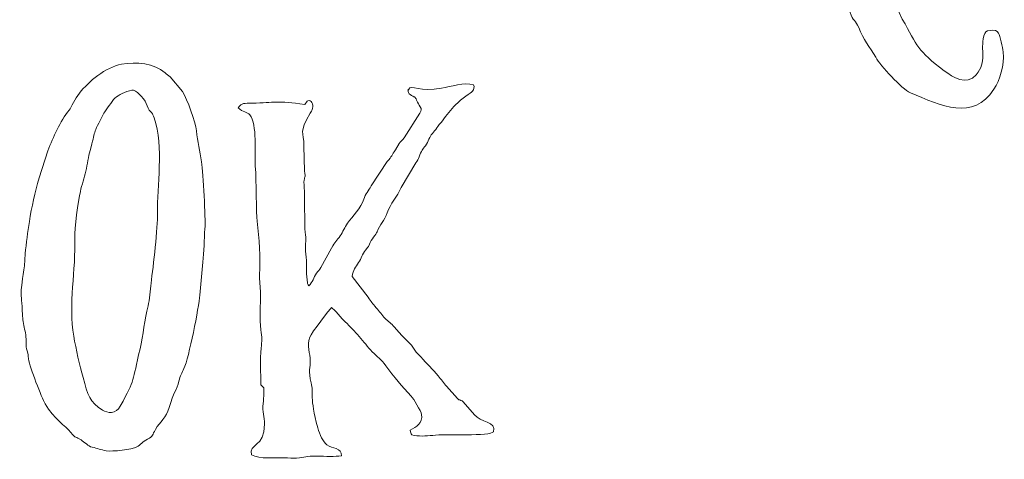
# Model space of a CAD drawing. Header units: millimetres. Extents: x -354 to 271, y -338 to 361.
# Tile 36 of 38: x 156 to 261, y 54 to 101. Entities that reach past the tile are written whole.
import ezdxf

# ---------------------------------------------------------------- set-up
doc = ezdxf.new("R2010")
doc.units = ezdxf.units.MM
doc.header["$MEASUREMENT"] = 0
doc.layers.add('Layer 1', color=7, linetype='Continuous')

msp = doc.modelspace()

# ---------------------------------------------------------------- linework, layer by layer
at = {"layer": 'Layer 1', "color": 175, "lineweight": 20}
for points, knots in [([(223.2117, 140.1341), (223.1821, 139.8461), (223.1729, 139.2265), (223.2389, 138.9505), (223.2389, 138.9505), (223.3426, 138.5172), (223.5774, 138.5359), (223.924, 138.3103), (223.924, 138.3103), (224.5684, 137.891), (224.6303, 137.372), (224.7274, 136.4495), (224.7274, 136.4495), (225.097, 132.938), (225.8995, 128.6005), (226.478, 125.0305), (226.478, 125.0305), (226.6017, 124.2672), (226.5537, 123.3018), (226.7446, 122.6231), (226.7446, 122.6231), (227.3074, 120.6233), (227.1233, 119.2504), (227.3583, 117.9863), (227.3583, 117.9863), (227.5497, 116.9569), (227.3723, 116.3515), (227.4404, 115.4075), (227.4404, 115.4075), (227.4695, 115.0037), (227.5817, 114.6369), (227.6161, 114.2481), (227.6161, 114.2481), (227.655, 113.8082), (227.5918, 113.3655), (227.6084, 112.9173), (227.6084, 112.9173), (227.6402, 112.06), (227.7981, 111.4374), (227.8146, 110.5139), (227.8146, 110.5139), (227.8294, 109.6888), (227.9606, 108.9141), (228.0543, 108.084), (228.0543, 108.084), (228.1436, 107.2925), (228.2898, 106.4298), (227.939, 105.7578), (227.939, 105.7578), (227.6111, 105.1295), (226.9294, 104.7657), (227.0229, 104.017), (227.0229, 104.017), (227.9606, 103.3806), (230.462, 103.8276), (231.811, 103.8384), (231.811, 103.8384), (232.9533, 103.8476), (235.783, 103.9574), (236.6054, 104.382), (236.6054, 104.382), (237.074, 106.1233), (234.074, 105.6039), (233.7967, 107.7609), (233.7967, 107.7609), (233.7162, 108.3868), (233.5296, 108.9852), (233.4305, 109.6397), (233.4305, 109.6397), (233.2215, 111.0194), (233.1122, 112.1624), (233.0017, 113.5975), (233.0017, 113.5975), (232.9617, 114.118), (232.4133, 117.1282), (232.5033, 117.2813), (232.5033, 117.2813), (232.5939, 117.3909), (232.5041, 117.3796), (232.7675, 117.4786), (232.7675, 117.4786), (232.7675, 117.4786), (233.9947, 117.6023), (233.9947, 117.6023), (233.9947, 117.6023), (234.9276, 117.7594), (237.9851, 118.6019), (238.6615, 118.5257), (238.6615, 118.5257), (239.016, 117.953), (239.5762, 115.4988), (239.7922, 114.7709), (239.7922, 114.7709), (239.9771, 114.1477), (240.2892, 113.5641), (240.5251, 113.0029), (240.5251, 113.0029), (240.8421, 112.2483), (240.8457, 111.8154), (241.0656, 111.0491), (241.0656, 111.0491), (241.1586, 110.7248), (241.312, 110.4713), (241.4355, 110.1752), (241.4355, 110.1752), (241.5833, 109.8207), (241.6851, 109.195), (242.0363, 108.2901), (242.0363, 108.2901), (242.2644, 107.7023), (242.0271, 107.5698), (242.1565, 107.1719), (242.1565, 107.1719), (242.208, 107.0138), (242.2793, 107.0303), (242.3678, 106.7486), (242.3678, 106.7486), (242.4357, 106.5325), (242.4047, 106.4719), (242.5005, 106.2563), (242.5005, 106.2563), (242.6703, 105.8741), (242.7557, 105.9228), (242.9046, 105.4132), (242.9046, 105.4132), (243.334, 103.9439), (243.947, 103.5327), (244.4389, 101.97), (244.4389, 101.97), (244.7163, 101.0884), (245.0288, 101.1364), (245.3389, 100.3757), (245.3389, 100.3757), (245.8565, 99.1061), (246.4724, 98.3401), (247.1473, 97.2006), (247.1473, 97.2006), (247.6612, 96.3329), (249.8997, 93.8406), (250.8488, 93.4304), (250.8488, 93.4304), (254.1011, 92.0247), (257.5377, 90.3855), (259.7376, 93.7954), (259.7376, 93.7954), (260.3896, 94.8059), (260.8427, 96.29), (260.7213, 97.7931), (260.7213, 97.7931), (260.6877, 98.2083), (260.3872, 99.4892), (260.2291, 99.7915), (260.2291, 99.7915), (260.0712, 100.0933), (259.7794, 100.125), (259.3196, 100.0727), (259.3196, 100.0727), (258.8835, 100.0232), (258.7777, 99.8818), (258.6704, 99.481), (258.6704, 99.481), (258.2417, 97.8792), (259.0796, 96.8043), (257.8377, 95.3396), (257.8377, 95.3396), (256.8203, 94.1397), (255.3875, 95.0488), (254.4367, 95.7724), (254.4367, 95.7724), (251.557, 97.964), (251.6143, 98.3316), (249.9807, 101.2815), (249.9807, 101.2815), (249.9807, 101.2815), (248.0425, 105.5706), (248.0425, 105.5706), (248.0425, 105.5706), (247.9128, 105.9547), (247.9541, 106.1906), (247.803, 106.5786), (247.803, 106.5786), (247.655, 106.959), (247.506, 107.0827), (247.3626, 107.3755), (247.3626, 107.3755), (246.74, 108.6471), (247.007, 108.218), (246.6071, 109.1178), (246.6071, 109.1178), (246.4493, 109.4727), (246.4612, 109.7285), (246.3202, 110.0735), (246.3202, 110.0735), (246.2049, 110.3555), (246.0266, 110.6157), (245.9184, 110.9233), (245.9184, 110.9233), (245.8007, 111.2581), (245.7938, 111.5555), (245.6636, 111.9143), (245.6636, 111.9143), (245.3297, 112.8349), (243.5893, 119.2875), (243.6974, 119.9507), (243.6974, 119.9507), (243.7743, 120.4225), (244.7407, 120.7757), (245.1378, 121.0338), (245.1378, 121.0338), (245.7069, 121.4038), (246.0904, 121.694), (246.586, 122.0772), (246.586, 122.0772), (247.0318, 122.4219), (248.7747, 124.1503), (249.0313, 124.6162), (249.0313, 124.6162), (249.6615, 125.7607), (249.8856, 127.3299), (249.7395, 128.8017), (249.7395, 128.8017), (249.6717, 129.4842), (249.0081, 132.3761), (248.7726, 132.822), (248.7726, 132.822), (248.5718, 133.2023), (248.4937, 133.1336), (248.3574, 133.6568), (248.3574, 133.6568), (248.1432, 134.4792), (247.5396, 135.4317), (247.0733, 136.1034), (247.0733, 136.1034), (245.7326, 138.0341), (244.0973, 139.4282), (241.1336, 140.1314), (241.1336, 140.1314), (239.7387, 140.4623), (238.2486, 140.6285), (236.7945, 140.7649), (236.7945, 140.7649), (235.2453, 140.9101), (233.7589, 141.1844), (232.1668, 141.1488), (232.1668, 141.1488), (230.2352, 141.1057), (225.0069, 141.0669), (223.2117, 140.1341)], [0, 0, 0, 0, 0.01587302, 0.01587302, 0.01587302, 0.01587302, 0.03174603, 0.03174603, 0.03174603, 0.03174603, 0.04761905, 0.04761905, 0.04761905, 0.04761905, 0.06349206, 0.06349206, 0.06349206, 0.06349206, 0.07936508, 0.07936508, 0.07936508, 0.07936508, 0.0952381, 0.0952381, 0.0952381, 0.0952381, 0.11111111, 0.11111111, 0.11111111, 0.11111111, 0.12698413, 0.12698413, 0.12698413, 0.12698413, 0.14285714, 0.14285714, 0.14285714, 0.14285714, 0.15873016, 0.15873016, 0.15873016, 0.15873016, 0.17460317, 0.17460317, 0.17460317, 0.17460317, 0.19047619, 0.19047619, 0.19047619, 0.19047619, 0.20634921, 0.20634921, 0.20634921, 0.20634921, 0.22222222, 0.22222222, 0.22222222, 0.22222222, 0.23809524, 0.23809524, 0.23809524, 0.23809524, 0.25396825, 0.25396825, 0.25396825, 0.25396825, 0.26984127, 0.26984127, 0.26984127, 0.26984127, 0.28571429, 0.28571429, 0.28571429, 0.28571429, 0.3015873, 0.3015873, 0.3015873, 0.3015873, 0.31746032, 0.31746032, 0.31746032, 0.31746032, 0.33333333, 0.33333333, 0.33333333, 0.33333333, 0.34920635, 0.34920635, 0.34920635, 0.34920635, 0.36507937, 0.36507937, 0.36507937, 0.36507937, 0.38095238, 0.38095238, 0.38095238, 0.38095238, 0.3968254, 0.3968254, 0.3968254, 0.3968254, 0.41269841, 0.41269841, 0.41269841, 0.41269841, 0.42857143, 0.42857143, 0.42857143, 0.42857143, 0.44444444, 0.44444444, 0.44444444, 0.44444444, 0.46031746, 0.46031746, 0.46031746, 0.46031746, 0.47619048, 0.47619048, 0.47619048, 0.47619048, 0.49206349, 0.49206349, 0.49206349, 0.49206349, 0.50793651, 0.50793651, 0.50793651, 0.50793651, 0.52380952, 0.52380952, 0.52380952, 0.52380952, 0.53968254, 0.53968254, 0.53968254, 0.53968254, 0.55555556, 0.55555556, 0.55555556, 0.55555556, 0.57142857, 0.57142857, 0.57142857, 0.57142857, 0.58730159, 0.58730159, 0.58730159, 0.58730159, 0.6031746, 0.6031746, 0.6031746, 0.6031746, 0.61904762, 0.61904762, 0.61904762, 0.61904762, 0.63492063, 0.63492063, 0.63492063, 0.63492063, 0.65079365, 0.65079365, 0.65079365, 0.65079365, 0.66666667, 0.66666667, 0.66666667, 0.66666667, 0.68253968, 0.68253968, 0.68253968, 0.68253968, 0.6984127, 0.6984127, 0.6984127, 0.6984127, 0.71428571, 0.71428571, 0.71428571, 0.71428571, 0.73015873, 0.73015873, 0.73015873, 0.73015873, 0.74603175, 0.74603175, 0.74603175, 0.74603175, 0.76190476, 0.76190476, 0.76190476, 0.76190476, 0.77777778, 0.77777778, 0.77777778, 0.77777778, 0.79365079, 0.79365079, 0.79365079, 0.79365079, 0.80952381, 0.80952381, 0.80952381, 0.80952381, 0.82539683, 0.82539683, 0.82539683, 0.82539683, 0.84126984, 0.84126984, 0.84126984, 0.84126984, 0.85714286, 0.85714286, 0.85714286, 0.85714286, 0.87301587, 0.87301587, 0.87301587, 0.87301587, 0.88888889, 0.88888889, 0.88888889, 0.88888889, 0.9047619, 0.9047619, 0.9047619, 0.9047619, 0.92063492, 0.92063492, 0.92063492, 0.92063492, 0.93650794, 0.93650794, 0.93650794, 0.93650794, 0.95238095, 0.95238095, 0.95238095, 0.95238095, 0.96825397, 0.96825397, 0.96825397, 0.96825397, 1, 1, 1, 1]), ([(175.7174, 78.9246), (175.8168, 80.0563), (175.5177, 84.7597), (175.3453, 86.0704), (175.3453, 86.0704), (175.1899, 87.2513), (174.9522, 88.1673), (174.8156, 89.3642), (174.8156, 89.3642), (174.703, 90.3505), (173.8564, 92.7089), (173.3197, 93.5687), (173.3197, 93.5687), (173.3197, 93.5687), (172.0203, 95.1181), (172.0203, 95.1181), (172.0203, 95.1181), (171.779, 95.2777), (171.6699, 95.3873), (171.4765, 95.5498), (171.4765, 95.5498), (170.2893, 96.5476), (168.4308, 96.7611), (166.8508, 96.462), (166.8508, 96.462), (165.126, 96.1355), (163.3436, 94.6316), (162.3598, 93.3946), (162.3598, 93.3946), (161.8533, 92.7578), (161.5226, 91.9092), (161.251, 91.5697), (161.251, 91.5697), (160.2995, 90.3804), (159.5834, 88.6696), (158.9833, 87.2514), (158.9833, 87.2514), (158.9833, 87.2514), (158.0504, 84.3503), (158.0504, 84.3503), (158.0504, 84.3503), (157.6698, 82.7632), (157.2483, 81.3018), (157.0272, 79.6917), (157.0272, 79.6917), (156.8738, 78.575), (156.6719, 77.396), (156.5776, 76.2804), (156.5776, 76.2804), (156.5281, 75.6942), (156.5428, 75.1491), (156.4514, 74.56), (156.4514, 74.56), (155.9942, 71.6121), (156.1626, 72.4126), (156.332, 69.2403), (156.332, 69.2403), (156.362, 68.6796), (156.5652, 68.1701), (156.6423, 67.6201), (156.6423, 67.6201), (156.7277, 67.0107), (156.5867, 66.4885), (156.7879, 65.9085), (156.7879, 65.9085), (156.9393, 65.4722), (156.8792, 65.559), (156.9422, 65.0607), (156.9422, 65.0607), (157.0581, 64.1434), (158.3371, 60.9421), (158.7167, 60.2751), (158.7167, 60.2751), (159.6348, 58.6613), (160.871, 57.9587), (161.4319, 57.2054), (161.4319, 57.2054), (161.951, 56.5083), (161.9587, 56.8401), (162.5338, 56.4388), (162.5338, 56.4388), (162.8545, 56.2151), (163.3174, 55.7398), (163.6952, 55.6601), (163.6952, 55.6601), (164.3142, 55.5295), (164.6289, 55.3671), (165.1982, 55.2704), (165.1982, 55.2704), (165.8735, 55.1558), (167.9698, 55.4133), (168.4735, 55.6903), (168.4735, 55.6903), (168.8789, 55.9131), (169.0452, 56.1959), (169.6181, 56.5036), (169.6181, 56.5036), (170.2217, 56.8279), (170.0996, 56.9516), (170.4471, 57.5413), (170.4471, 57.5413), (170.9561, 58.4053), (171.5891, 58.7413), (171.9218, 59.8993), (171.9218, 59.8993), (172.3732, 61.4703), (172.7391, 61.7592), (172.9547, 62.6834), (172.9547, 62.6834), (173.0963, 63.2899), (173.2439, 63.5566), (173.4794, 64.0328), (173.4794, 64.0328), (174.0273, 65.1407), (175.0674, 70.5871), (175.1833, 71.8621), (175.1833, 71.8621), (175.1833, 71.8621), (175.4949, 75.3746), (175.4949, 75.3746), (175.4949, 75.3746), (175.6487, 76.4569), (175.6183, 77.7963), (175.7174, 78.9246)], [0, 0, 0, 0, 0.03125, 0.03125, 0.03125, 0.03125, 0.0625, 0.0625, 0.0625, 0.0625, 0.09375, 0.09375, 0.09375, 0.09375, 0.125, 0.125, 0.125, 0.125, 0.15625, 0.15625, 0.15625, 0.15625, 0.1875, 0.1875, 0.1875, 0.1875, 0.21875, 0.21875, 0.21875, 0.21875, 0.25, 0.25, 0.25, 0.25, 0.28125, 0.28125, 0.28125, 0.28125, 0.3125, 0.3125, 0.3125, 0.3125, 0.34375, 0.34375, 0.34375, 0.34375, 0.375, 0.375, 0.375, 0.375, 0.40625, 0.40625, 0.40625, 0.40625, 0.4375, 0.4375, 0.4375, 0.4375, 0.46875, 0.46875, 0.46875, 0.46875, 0.5, 0.5, 0.5, 0.5, 0.53125, 0.53125, 0.53125, 0.53125, 0.5625, 0.5625, 0.5625, 0.5625, 0.59375, 0.59375, 0.59375, 0.59375, 0.625, 0.625, 0.625, 0.625, 0.65625, 0.65625, 0.65625, 0.65625, 0.6875, 0.6875, 0.6875, 0.6875, 0.71875, 0.71875, 0.71875, 0.71875, 0.75, 0.75, 0.75, 0.75, 0.78125, 0.78125, 0.78125, 0.78125, 0.8125, 0.8125, 0.8125, 0.8125, 0.84375, 0.84375, 0.84375, 0.84375, 0.875, 0.875, 0.875, 0.875, 0.90625, 0.90625, 0.90625, 0.90625, 0.9375, 0.9375, 0.9375, 0.9375, 1, 1, 1, 1]), ([(191.4011, 73.8521), (191.4853, 74.526), (191.7907, 74.8665), (192.0824, 75.3272), (192.0824, 75.3272), (192.3624, 75.7695), (192.493, 76.2435), (192.805, 76.6475), (192.805, 76.6475), (193.0654, 76.9847), (193.0349, 76.8253), (193.2347, 77.3008), (193.2347, 77.3008), (193.4275, 77.7597), (193.9557, 78.3745), (194.0464, 78.6115), (194.0464, 78.6115), (194.3429, 79.3861), (194.8201, 79.7783), (195.1272, 80.6445), (195.1272, 80.6445), (195.4559, 81.5718), (196.1725, 82.366), (196.6236, 83.3311), (196.6236, 83.3311), (196.6236, 83.3311), (198.1924, 85.9427), (198.1924, 85.9427), (198.1924, 85.9427), (198.469, 86.3345), (198.6047, 86.8739), (198.8598, 87.3222), (198.8598, 87.3222), (199.036, 87.6321), (199.1433, 87.6713), (199.3149, 87.9335), (199.3149, 87.9335), (199.4754, 88.1789), (199.5366, 88.44), (199.6514, 88.6651), (199.6514, 88.6651), (199.8418, 89.0383), (200.2361, 89.363), (200.5198, 89.8452), (200.5198, 89.8452), (200.7164, 90.1794), (200.7832, 90.1463), (201.0038, 90.4293), (201.0038, 90.4293), (201.4717, 91.0296), (201.8896, 91.6354), (202.4035, 92.1434), (202.4035, 92.1434), (203.0807, 92.8127), (204.0704, 93.4383), (204.1887, 93.5617), (204.1887, 93.5617), (204.3809, 93.7622), (204.4363, 94.0305), (204.331, 94.2566), (204.331, 94.2566), (203.3295, 94.5681), (201.8912, 94.089), (200.9174, 93.8982), (200.9174, 93.8982), (198.7033, 93.4644), (197.6078, 94.3007), (197.438, 93.8163), (197.438, 93.8163), (197.4323, 93.8002), (197.4128, 93.7689), (197.4075, 93.7489), (197.4075, 93.7489), (197.2732, 93.2419), (197.3857, 94.2098), (197.3791, 93.6098), (197.3791, 93.6098), (197.3765, 93.3726), (197.5365, 93.25), (197.7129, 93.1392), (197.7129, 93.1392), (198.1427, 92.8691), (198.0553, 93.0688), (198.263, 92.6227), (198.263, 92.6227), (198.4096, 92.3076), (198.4765, 92.1812), (198.6389, 91.9236), (198.6389, 91.9236), (198.8157, 91.643), (198.7833, 91.6159), (198.5884, 91.2509), (198.5884, 91.2509), (198.5884, 91.2509), (196.9429, 88.6179), (196.9429, 88.6179), (196.9429, 88.6179), (196.7608, 88.3964), (196.5157, 88.1826), (196.3877, 88.0163), (196.3877, 88.0163), (196.3877, 88.0163), (196.0029, 87.3327), (196.0029, 87.3327), (196.0029, 87.3327), (195.5712, 86.7612), (195.6763, 86.6604), (195.1147, 86.0868), (195.1147, 86.0868), (195.1147, 86.0868), (193.432, 83.4972), (193.432, 83.4972), (193.432, 83.4972), (193.1154, 82.9702), (192.8086, 82.6549), (192.6328, 82.0723), (192.6328, 82.0723), (192.3624, 81.1761), (191.4302, 80.257), (190.9153, 79.5178), (190.9153, 79.5178), (190.6149, 79.0865), (190.4081, 78.5986), (190.1264, 78.1703), (190.1264, 78.1703), (189.78, 77.6438), (189.5369, 77.5581), (189.1999, 76.8726), (189.1999, 76.8726), (189.1999, 76.8726), (188.073, 74.7962), (188.073, 74.7962), (188.073, 74.7962), (187.934, 74.5265), (187.7989, 74.4705), (187.6119, 74.1906), (187.6119, 74.1906), (187.2871, 73.7045), (187.1905, 73.2229), (186.7932, 72.8546), (186.7932, 72.8546), (186.7245, 72.9302), (186.743, 72.8828), (186.6752, 73.0293), (186.6752, 73.0293), (186.6637, 73.0543), (186.6345, 73.1357), (186.6263, 73.1642), (186.6263, 73.1642), (186.6263, 73.1642), (186.541, 74.1156), (186.541, 74.1156), (186.541, 74.1156), (186.5119, 74.6273), (186.5275, 75.0393), (186.5314, 75.5439), (186.5314, 75.5439), (186.5352, 76.0456), (186.428, 76.4186), (186.4201, 76.8737), (186.4201, 76.8737), (186.4095, 77.4847), (186.531, 77.5919), (186.4155, 78.2759), (186.4155, 78.2759), (186.2938, 78.996), (186.375, 80.2876), (186.326, 81.1493), (186.326, 81.1493), (186.2991, 81.624), (186.3343, 82.0992), (186.3398, 82.5735), (186.3398, 82.5735), (186.345, 83.0249), (186.2489, 83.5503), (186.263, 83.9066), (186.263, 83.9066), (186.2904, 84.594), (186.4846, 84.2204), (186.3051, 85.1081), (186.3051, 85.1081), (186.3051, 85.1081), (186.2614, 87.7381), (186.2614, 87.7381), (186.2614, 87.7381), (186.2745, 89.3782), (185.6606, 89.0793), (186.9386, 91.2352), (186.9386, 91.2352), (187.1092, 91.523), (187.3418, 91.9851), (187.0994, 92.4015), (187.0994, 92.4015), (187.0086, 92.5575), (186.8629, 92.65), (186.691, 92.5604), (186.691, 92.5604), (186.5413, 92.4823), (186.6115, 92.495), (186.5171, 92.3795), (186.5171, 92.3795), (186.5008, 92.3597), (186.4476, 92.2866), (186.4358, 92.2714), (186.4358, 92.2714), (186.4358, 92.2714), (186.3483, 92.1667), (186.3483, 92.1667), (186.3483, 92.1667), (183.4334, 92.6332), (183.1652, 92.3744), (180.7426, 92.3058), (180.7426, 92.3058), (179.8772, 92.2814), (179.6679, 92.385), (179.254, 91.8236), (179.254, 91.8236), (179.7263, 91.3238), (180.2427, 91.4033), (180.5159, 91.0669), (180.5159, 91.0669), (181.3177, 90.0796), (180.9689, 86.8987), (181.0802, 85.6005), (181.0802, 85.6005), (181.2156, 84.0233), (181.1654, 80.5879), (181.2727, 79.7231), (181.2727, 79.7231), (181.4982, 77.9043), (181.6276, 75.8575), (181.5341, 74.0299), (181.5341, 74.0299), (181.5045, 73.4531), (181.6377, 72.7147), (181.6389, 72.0724), (181.6389, 72.0724), (181.6413, 70.8273), (181.5204, 69.36), (181.6865, 68.1463), (181.6865, 68.1463), (181.7948, 67.3553), (181.7968, 66.9988), (181.7131, 66.2056), (181.7131, 66.2056), (181.5849, 64.99), (181.6722, 63.54), (181.6773, 62.2835), (181.6773, 62.2835), (182.0295, 61.9703), (182.0168, 62.0304), (181.9879, 61.3972), (181.9879, 61.3972), (181.9709, 61.0258), (181.9509, 60.6554), (181.9163, 60.3085), (181.9163, 60.3085), (181.8274, 59.4194), (182.0465, 58.9139), (182.0588, 58.1024), (182.0588, 58.1024), (182.0962, 55.6327), (180.363, 56.0595), (180.6778, 54.8286), (180.6778, 54.8286), (181.5256, 54.3587), (183.2218, 54.5355), (184.2131, 54.5251), (184.2131, 54.5251), (184.5928, 54.5211), (185.1276, 54.4685), (185.4629, 54.4907), (185.4629, 54.4907), (186.4686, 54.5572), (186.312, 54.7473), (187.7718, 54.6992), (187.7718, 54.6992), (188.459, 54.6766), (189.6108, 54.623), (190.2528, 54.742), (190.2528, 54.742), (190.2751, 55.634), (189.3005, 55.4651), (188.7008, 55.9169), (188.7008, 55.9169), (188.2812, 56.233), (187.9311, 56.975), (187.7317, 57.7153), (187.7317, 57.7153), (186.8373, 61.037), (187.3135, 61.3681), (187.0284, 62.5119), (187.0284, 62.5119), (186.7157, 63.7663), (186.9503, 64.1976), (186.9421, 64.8625), (186.9421, 64.8625), (186.9327, 65.6289), (186.5419, 66.487), (186.8738, 67.369), (186.8738, 67.369), (187.0367, 67.8017), (189.1004, 70.4936), (189.1953, 70.5373), (189.1953, 70.5373), (189.4401, 70.4084), (190.373, 69.2916), (190.6639, 69.0032), (190.6639, 69.0032), (191.1591, 68.5125), (191.7175, 67.9908), (192.1484, 67.4618), (192.1484, 67.4618), (192.6277, 66.8735), (193.0543, 66.3333), (193.5416, 65.8284), (193.5416, 65.8284), (194.0901, 65.26), (194.4638, 65.0398), (194.9854, 64.3375), (194.9854, 64.3375), (195.8668, 63.1504), (196.6806, 62.1053), (197.6985, 61.089), (197.6985, 61.089), (197.9059, 60.8819), (198.7345, 59.4919), (198.7901, 59.1419), (198.7901, 59.1419), (198.9367, 58.2185), (198.2093, 57.8065), (197.5911, 57.478), (197.5911, 57.478), (197.5964, 57.1921), (197.6486, 57.1256), (197.7466, 56.9585), (197.7466, 56.9585), (198.4658, 56.7969), (199.2184, 56.8249), (199.972, 56.9113), (199.972, 56.9113), (201.3889, 57.0737), (206.0725, 56.776), (206.4398, 57.3), (206.4398, 57.3), (206.807, 58.3864), (204.9939, 58.2928), (204.4331, 59.1033), (204.4331, 59.1033), (204.4331, 59.1033), (203.2334, 60.4777), (203.2334, 60.4777), (203.2334, 60.4777), (203.0694, 60.6453), (203.1692, 60.5572), (202.9652, 60.6397), (202.9652, 60.6397), (202.5671, 60.8006), (202.8555, 60.5751), (202.6148, 60.8415), (202.6148, 60.8415), (202.6148, 60.8415), (201.4312, 62.1523), (201.4312, 62.1523), (201.4312, 62.1523), (201.1585, 62.4636), (200.8602, 62.8833), (200.5645, 63.2425), (200.5645, 63.2425), (199.9658, 63.9697), (199.3641, 64.5288), (198.6928, 65.2856), (198.6928, 65.2856), (198.0649, 65.9936), (198.498, 65.3264), (197.7876, 66.4294), (197.7876, 66.4294), (197.7101, 66.5497), (196.3973, 67.8154), (195.8935, 68.4489), (195.8935, 68.4489), (195.5544, 68.8752), (195.2531, 69.0304), (194.8831, 69.3977), (194.8831, 69.3977), (194.5624, 69.716), (194.316, 70.1506), (193.9571, 70.5178), (193.9571, 70.5178), (193.5384, 70.9463), (193.4274, 71.1832), (193.1084, 71.6241), (193.1084, 71.6241), (193.1084, 71.6241), (191.4011, 73.8521), (191.4011, 73.8521)], [0, 0, 0, 0, 0.01, 0.01, 0.01, 0.01, 0.02, 0.02, 0.02, 0.02, 0.03, 0.03, 0.03, 0.03, 0.04, 0.04, 0.04, 0.04, 0.05, 0.05, 0.05, 0.05, 0.06, 0.06, 0.06, 0.06, 0.07, 0.07, 0.07, 0.07, 0.08, 0.08, 0.08, 0.08, 0.09, 0.09, 0.09, 0.09, 0.1, 0.1, 0.1, 0.1, 0.11, 0.11, 0.11, 0.11, 0.12, 0.12, 0.12, 0.12, 0.13, 0.13, 0.13, 0.13, 0.14, 0.14, 0.14, 0.14, 0.15, 0.15, 0.15, 0.15, 0.16, 0.16, 0.16, 0.16, 0.17, 0.17, 0.17, 0.17, 0.18, 0.18, 0.18, 0.18, 0.19, 0.19, 0.19, 0.19, 0.2, 0.2, 0.2, 0.2, 0.21, 0.21, 0.21, 0.21, 0.22, 0.22, 0.22, 0.22, 0.23, 0.23, 0.23, 0.23, 0.24, 0.24, 0.24, 0.24, 0.25, 0.25, 0.25, 0.25, 0.26, 0.26, 0.26, 0.26, 0.27, 0.27, 0.27, 0.27, 0.28, 0.28, 0.28, 0.28, 0.29, 0.29, 0.29, 0.29, 0.3, 0.3, 0.3, 0.3, 0.31, 0.31, 0.31, 0.31, 0.32, 0.32, 0.32, 0.32, 0.33, 0.33, 0.33, 0.33, 0.34, 0.34, 0.34, 0.34, 0.35, 0.35, 0.35, 0.35, 0.36, 0.36, 0.36, 0.36, 0.37, 0.37, 0.37, 0.37, 0.38, 0.38, 0.38, 0.38, 0.39, 0.39, 0.39, 0.39, 0.4, 0.4, 0.4, 0.4, 0.41, 0.41, 0.41, 0.41, 0.42, 0.42, 0.42, 0.42, 0.43, 0.43, 0.43, 0.43, 0.44, 0.44, 0.44, 0.44, 0.45, 0.45, 0.45, 0.45, 0.46, 0.46, 0.46, 0.46, 0.47, 0.47, 0.47, 0.47, 0.48, 0.48, 0.48, 0.48, 0.49, 0.49, 0.49, 0.49, 0.5, 0.5, 0.5, 0.5, 0.51, 0.51, 0.51, 0.51, 0.52, 0.52, 0.52, 0.52, 0.53, 0.53, 0.53, 0.53, 0.54, 0.54, 0.54, 0.54, 0.55, 0.55, 0.55, 0.55, 0.56, 0.56, 0.56, 0.56, 0.57, 0.57, 0.57, 0.57, 0.58, 0.58, 0.58, 0.58, 0.59, 0.59, 0.59, 0.59, 0.6, 0.6, 0.6, 0.6, 0.61, 0.61, 0.61, 0.61, 0.62, 0.62, 0.62, 0.62, 0.63, 0.63, 0.63, 0.63, 0.64, 0.64, 0.64, 0.64, 0.65, 0.65, 0.65, 0.65, 0.66, 0.66, 0.66, 0.66, 0.67, 0.67, 0.67, 0.67, 0.68, 0.68, 0.68, 0.68, 0.69, 0.69, 0.69, 0.69, 0.7, 0.7, 0.7, 0.7, 0.71, 0.71, 0.71, 0.71, 0.72, 0.72, 0.72, 0.72, 0.73, 0.73, 0.73, 0.73, 0.74, 0.74, 0.74, 0.74, 0.75, 0.75, 0.75, 0.75, 0.76, 0.76, 0.76, 0.76, 0.77, 0.77, 0.77, 0.77, 0.78, 0.78, 0.78, 0.78, 0.79, 0.79, 0.79, 0.79, 0.8, 0.8, 0.8, 0.8, 0.81, 0.81, 0.81, 0.81, 0.82, 0.82, 0.82, 0.82, 0.83, 0.83, 0.83, 0.83, 0.84, 0.84, 0.84, 0.84, 0.85, 0.85, 0.85, 0.85, 0.86, 0.86, 0.86, 0.86, 0.87, 0.87, 0.87, 0.87, 0.88, 0.88, 0.88, 0.88, 0.89, 0.89, 0.89, 0.89, 0.9, 0.9, 0.9, 0.9, 0.91, 0.91, 0.91, 0.91, 0.92, 0.92, 0.92, 0.92, 0.93, 0.93, 0.93, 0.93, 0.94, 0.94, 0.94, 0.94, 0.95, 0.95, 0.95, 0.95, 0.96, 0.96, 0.96, 0.96, 0.97, 0.97, 0.97, 0.97, 0.98, 0.98, 0.98, 0.98, 1, 1, 1, 1]), ([(167.9387, 93.7142), (168.3432, 93.8366), (169.2689, 92.6911), (169.3564, 92.5368), (169.3564, 92.5368), (169.5288, 92.2331), (169.5889, 91.8042), (169.7965, 91.5557), (169.7965, 91.5557), (170.1409, 91.1433), (170.0893, 91.3633), (170.3073, 90.7355), (170.3073, 90.7355), (171.3521, 87.726), (170.6115, 83.3486), (170.671, 80.6154), (170.671, 80.6154), (170.7049, 79.0597), (170.2151, 74.9611), (169.9777, 73.1305), (169.9777, 73.1305), (169.8829, 72.3999), (169.8402, 71.3384), (169.6607, 70.7017), (169.6607, 70.7017), (169.2672, 69.3062), (169.173, 67.5994), (168.813, 66.1181), (168.813, 66.1181), (167.9365, 62.5115), (168.3586, 63.0438), (166.7097, 60.0348), (166.7097, 60.0348), (166.2304, 59.1601), (165.3569, 59.2674), (164.8036, 59.6016), (164.8036, 59.6016), (163.4479, 60.4203), (163.2519, 61.2374), (162.7451, 63.062), (162.7451, 63.062), (162.3742, 64.3972), (161.9948, 66.0812), (161.7506, 67.4855), (161.7506, 67.4855), (161.1636, 70.8606), (161.9904, 74.5736), (161.856, 77.9468), (161.856, 77.9468), (161.8167, 78.9312), (162.238, 81.8899), (162.4546, 82.8934), (162.4546, 82.8934), (162.6186, 83.6534), (162.8606, 84.34), (163.0413, 85.0674), (163.0413, 85.0674), (163.2199, 85.7863), (163.2918, 86.6352), (163.4846, 87.2855), (163.4846, 87.2855), (164.1321, 89.4703), (163.6704, 88.8774), (164.9701, 91.2348), (164.9701, 91.2348), (165.1716, 91.6003), (165.8288, 92.523), (166.1268, 92.8315), (166.1268, 92.8315), (166.5191, 93.2376), (167.2382, 93.5021), (167.9387, 93.7142)], [0, 0, 0, 0, 0.05263158, 0.05263158, 0.05263158, 0.05263158, 0.10526316, 0.10526316, 0.10526316, 0.10526316, 0.15789474, 0.15789474, 0.15789474, 0.15789474, 0.21052632, 0.21052632, 0.21052632, 0.21052632, 0.26315789, 0.26315789, 0.26315789, 0.26315789, 0.31578947, 0.31578947, 0.31578947, 0.31578947, 0.36842105, 0.36842105, 0.36842105, 0.36842105, 0.42105263, 0.42105263, 0.42105263, 0.42105263, 0.47368421, 0.47368421, 0.47368421, 0.47368421, 0.52631579, 0.52631579, 0.52631579, 0.52631579, 0.57894737, 0.57894737, 0.57894737, 0.57894737, 0.63157895, 0.63157895, 0.63157895, 0.63157895, 0.68421053, 0.68421053, 0.68421053, 0.68421053, 0.73684211, 0.73684211, 0.73684211, 0.73684211, 0.78947368, 0.78947368, 0.78947368, 0.78947368, 0.84210526, 0.84210526, 0.84210526, 0.84210526, 0.89473684, 0.89473684, 0.89473684, 0.89473684, 1, 1, 1, 1])]:
    msp.add_open_spline(points, degree=3, knots=knots, dxfattribs=at)

doc.saveas('drawing.dxf')
